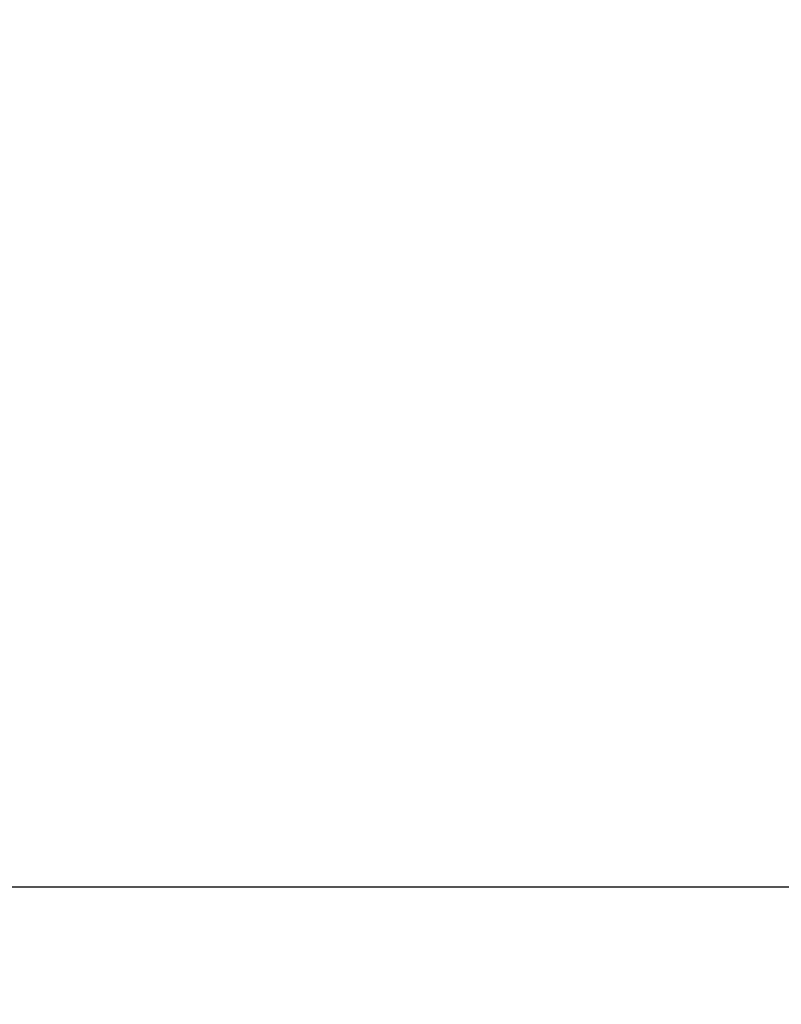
# Model space of a CAD drawing. Header units: millimetres. Extents: x -58 to 450, y 437 to 1028.
# Tile 256 of 256: x 133 to 154, y 691 to 718. Entities that reach past the tile are written whole.
import ezdxf

# ---------------------------------------------------------------- set-up
doc = ezdxf.new("R2010")
doc.units = ezdxf.units.MM
doc.layers.add('chaise 2$Calque 05', color=7, linetype='Continuous', true_color=0x000000)

msp = doc.modelspace()

# ---------------------------------------------------------------- linework, layer by layer
at = {"layer": 'chaise 2$Calque 05'}
msp.add_open_spline([(-20.319, 729.611, 619.06), (-19.268, 727.898, 618.807), (-18.144, 726.231, 618.538), (-14.675, 721.609, 617.716), (-12.175, 718.87, 617.132), (-6.617, 713.851, 615.863), (-3.638, 711.638, 615.196), (2.621, 707.709, 613.831), (5.868, 705.999, 613.14), (12.511, 702.957, 611.765), (15.935, 701.612, 611.076), (22.824, 699.209, 609.73), (26.342, 698.133, 609.063), (33.377, 696.191, 607.772), (36.95, 695.31, 607.138), (46.819, 693.091, 605.446), (53.291, 691.874, 604.404), (66.084, 689.766, 602.485), (72.589, 688.843, 601.579), (85.505, 687.217, 599.919), (92.028, 686.499, 599.15), (105.024, 685.223, 597.759), (111.561, 684.659, 597.13), (124.608, 683.658, 596.013), (131.154, 683.218, 595.523), (144.235, 682.444, 594.684), (150.791, 682.108, 594.334), (170.444, 681.241, 593.493), (183.592, 680.844, 593.212), (196.713, 680.603, 593.212), (206.828, 680.417, 593.212), (216.952, 680.324, 593.379), (237.177, 680.311, 594.045), (247.292, 680.391, 594.545), (267.488, 680.72, 595.877), (277.584, 680.97, 596.71), (297.722, 681.643, 598.705), (307.793, 682.067, 599.871), (322.889, 682.85, 601.868), (327.957, 683.139, 602.582), (338.064, 683.77, 604.09), (343.123, 684.114, 604.888), (353.194, 684.867, 606.561), (358.247, 685.278, 607.444), (368.264, 686.18, 609.278), (373.324, 686.68, 610.248), (380.861, 687.521, 611.757), (383.416, 687.824, 612.28), (388.508, 688.472, 613.344), (391.071, 688.822, 613.891), (396.129, 689.575, 614.992), (398.689, 689.989, 615.56), (403.705, 690.897, 616.696), (406.256, 691.408, 617.285), (411.283, 692.581, 618.467), (413.895, 693.278, 619.093), (418.867, 694.935, 620.306), (421.378, 695.945, 620.93), (424.217, 697.513, 621.647), (424.739, 697.822, 621.78), (425.261, 698.128, 621.912)], degree=3, knots=[100.991806, 100.991806, 100.991806, 100.991806, 107.12049, 107.12049, 118.54788, 118.54788, 129.947115, 129.947115, 141.132736, 141.132736, 152.29771, 152.29771, 163.445813, 163.445813, 174.596597, 174.596597, 194.312335, 194.312335, 214.0723, 214.0723, 233.858901, 233.858901, 253.663659, 253.663659, 273.468849, 273.468849, 293.27949, 293.27949, 332.885433, 332.885433, 332.885433, 363.288218, 363.288218, 393.69218, 393.69218, 424.093555, 424.093555, 454.483262, 454.483262, 469.839302, 469.839302, 485.188743, 485.188743, 500.52241, 500.52241, 515.815445, 515.815445, 523.674189, 523.674189, 531.506259, 531.506259, 539.32614, 539.32614, 547.128146, 547.128146, 555.160353, 555.160353, 563.205717, 563.205717, 565.072814, 565.072814, 565.072814, 565.072814], dxfattribs=at)
msp.add_rational_spline([(-39.23, 694.109, 596.021), (77.136, 694.109, 565.407), (196.713, 694.109, 565.407), (317.104, 694.109, 565.407), (434.218, 694.109, 596.433)], [0.999617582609, 0.993073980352, 1, 0.993027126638, 0.999706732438], degree=2, knots=[-1580.243065, -1580.243065, -1580.243065, -1523.912266, -1523.912266, -1467.200396, -1467.200396, -1467.200396], dxfattribs=at)

doc.saveas('drawing.dxf')
